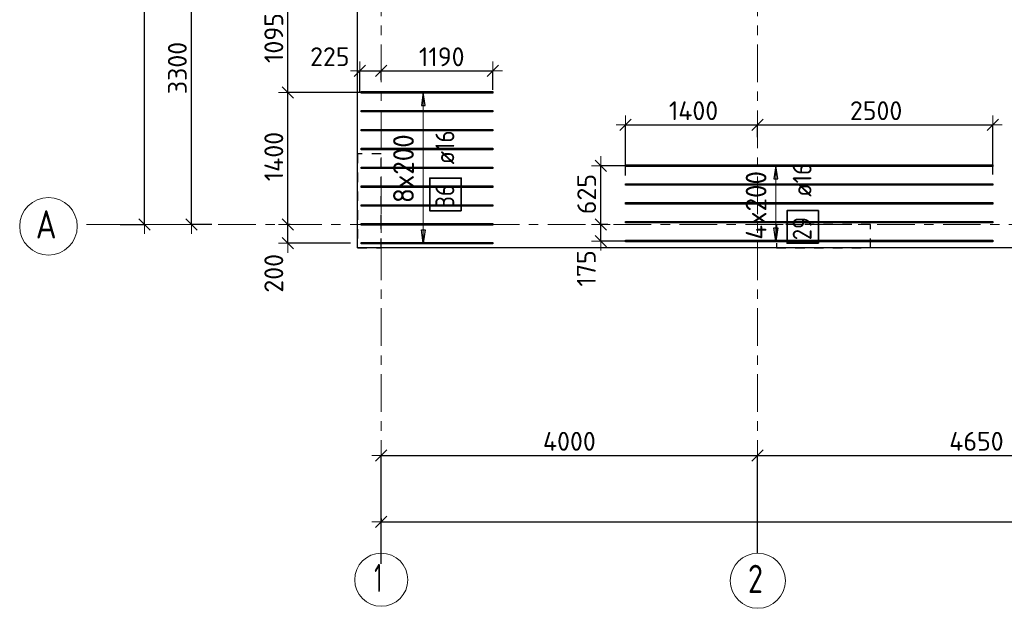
# Model space of a CAD drawing. Header units: metres. Extents: x -38 to 97, y -15 to 21.
# Tile 2 of 89: x -3 to 7, y -4 to 2. Entities that reach past the tile are written whole.
import ezdxf

# ---------------------------------------------------------------- set-up
doc = ezdxf.new("R2010")
doc.units = ezdxf.units.M
doc.header["$PDMODE"] = 65
for name, pattern in [('______11', [0.5, 0.4, -0.05, 0, -0.05]), ('______2', [0.0405, 0.03, -0.0105]), ('______5', [1.1, 0.8, -0.1, 0.1, -0.1])]:
    doc.linetypes.add(name, pattern=pattern)
for name, color, linetype, lineweight in [('XR$2$Осевая линия (1)', 7, '______5', 13), ('XR$2$Размерная линия (1)', 7, 'Continuous', 13), ('XR$4$Перекрытие (1)', 7, 'Continuous', 35), ('XR$4$Размерная линия (1)', 7, 'Continuous', 13)]:
    doc.layers.add(name, color=color, linetype=linetype, lineweight=lineweight)
doc.layers.add('XR$4$Арм.стержн.Доп. Арм верхн.зоны Х', color=7, linetype='Continuous', lineweight=35, true_color=0x8c8cff)
doc.layers.add('XR$5$Стена_ бетон несущ.', color=7, linetype='Continuous', lineweight=70, true_color=0xb4b496)
doc.styles.add('ISOCPEUR', font='txt')
doc.dimstyles.new('DIMSTYLE_2', dxfattribs={"dimtxt": 0.2, "dimasz": 0.2, "dimexe": 0, "dimexo": 0, "dimgap": 0.1, "dimtad": 2, "dimdec": 0, "dimlfac": 1000, "dimrnd": 5, "dimzin": 12, "dimdsep": 46, "dimtxsty": 'ISOCPEUR', "dimblk1": 'ALL_ML_STRICH', "dimblk2": 'ALL_ML_STRICH', "dimsah": 1, "dimcen": 0, "dimclrd": 7, "dimclre": 256, "dimclrt": 7, "dimadec": 0, "dimazin": 0, "dimtfac": 1, "dimtdec": 0, "dimtix": 1, "dimtmove": 2, "dimatfit": 3, "dimfxl": 0, "dimtzin": 0, "dimlwd": 0, "dimlwe": -3, "dimarcsym": 0})
doc.dimstyles.new('DIMSTYLE_3', dxfattribs={"dimtxt": 0.2, "dimasz": 0.2, "dimexe": 0, "dimexo": 0, "dimgap": 0.1, "dimtad": 2, "dimdec": 0, "dimlfac": 1000, "dimrnd": 5, "dimzin": 12, "dimdsep": 46, "dimtxsty": 'ISOCPEUR', "dimblk1": 'ALL_ML_STRICH', "dimblk2": 'ALL_ML_STRICH', "dimsah": 1, "dimcen": 0, "dimclrd": 7, "dimclre": 256, "dimclrt": 7, "dimadec": 0, "dimazin": 0, "dimtfac": 1, "dimtdec": 0, "dimtix": 1, "dimtmove": 2, "dimatfit": 3, "dimfxl": 0, "dimtzin": 0, "dimlwd": 0, "dimlwe": -3, "dimarcsym": 0})
doc.dimstyles.new('DIMSTYLE_33', dxfattribs={"dimtxt": 0.2, "dimasz": 0.2, "dimexe": 0, "dimexo": 0, "dimgap": 0.1, "dimtad": 2, "dimdec": 0, "dimlfac": 1000, "dimrnd": 5, "dimzin": 12, "dimdsep": 46, "dimtxsty": 'ISOCPEUR', "dimblk1": 'ALL_ML_STRICH', "dimblk2": 'ALL_ML_STRICH', "dimsah": 1, "dimcen": 0, "dimclrd": 7, "dimclre": 256, "dimclrt": 7, "dimadec": 0, "dimazin": 0, "dimtfac": 1, "dimtdec": 0, "dimtix": 1, "dimtmove": 2, "dimatfit": 3, "dimfxl": 0, "dimtvp": 1.2, "dimtzin": 0, "dimlwd": 0, "dimlwe": -3, "dimarcsym": 0})

# ---------------------------------------------------------------- blocks, each defined once
blk = doc.blocks.new('ALL_ML_STRICH')
at = {"color": 0, "linetype": 'ByBlock', "lineweight": -2}
for p, q in [((-1, 0), (0.5, 0)), ((-0.3, -0.3), (0.3, 0.3)), ((0, -0.5), (0, 0.5))]:
    blk.add_line(p, q, dxfattribs=at)
blk = doc.blocks.new('*D5')
at = {"layer": 'DEFPOINTS', "color": 7, "linetype": 'Continuous', "lineweight": 13, "transparency": 33554687}
for p in [(-1.699, 16.4), (-2.294, 0), (-2.015, 0)]:
    blk.add_point(p, dxfattribs=at)
at = {"layer": 'XR$2$Размерная линия (1)', "color": 9, "linetype": 'Continuous', "lineweight": -2, "true_color": 0xc7c7c7, "transparency": 33554687}
for p, q in [((-1.719, 16.4), (-2.015, 16.4)), ((-2.274, 0), (-2.015, 0))]:
    blk.add_line(p, q, dxfattribs=at)
at = {"layer": 'XR$2$Размерная линия (1)', "color": 7, "linetype": 'Continuous', "lineweight": -2, "transparency": 33554687}
blk.add_line((-2.015, 0), (-2.015, 16.4), dxfattribs=at)
at = {"layer": 'XR$2$Размерная линия (1)', "color": 7, "linetype": 'Continuous', "lineweight": 13, "transparency": 33554687, "xscale": 0.2, "yscale": 0.2, "zscale": 0.2}
for p, rotation in [((-2.015, 16.4), 90), ((-2.015, 0), 270)]:
    blk.add_blockref('ALL_ML_STRICH', p, dxfattribs=dict(at, rotation=rotation))
at = {"layer": 'XR$2$Размерная линия (1)', "color": 7, "linetype": 'Continuous', "lineweight": 13, "transparency": 33554687, "insert": (-2.165, 8.22), "char_height": 0.2, "width": 1, "attachment_point": 5, "rotation": 90, "style": 'ISOCPEUR'}
blk.add_mtext('\\A1;{16400}', dxfattribs=at)
blk = doc.blocks.new('*D6')
at = {"layer": 'DEFPOINTS', "color": 7, "linetype": 'Continuous', "lineweight": 13, "transparency": 33554687}
for p in [(-1.064, 3.3), (-1.515, 0), (-1.28, 0)]:
    blk.add_point(p, dxfattribs=at)
at = {"layer": 'XR$2$Размерная линия (1)', "color": 9, "linetype": 'Continuous', "lineweight": -2, "true_color": 0xc7c7c7, "transparency": 33554687}
for p, q in [((-1.084, 3.3), (-1.515, 3.3)), ((-1.3, 0), (-1.515, 0))]:
    blk.add_line(p, q, dxfattribs=at)
at = {"layer": 'XR$2$Размерная линия (1)', "color": 7, "linetype": 'Continuous', "lineweight": -2, "transparency": 33554687}
blk.add_line((-1.515, 0), (-1.515, 3.3), dxfattribs=at)
at = {"layer": 'XR$2$Размерная линия (1)', "color": 7, "linetype": 'Continuous', "lineweight": 13, "transparency": 33554687, "xscale": 0.2, "yscale": 0.2, "zscale": 0.2}
for p, rotation in [((-1.515, 3.3), 90), ((-1.515, 0), 270)]:
    blk.add_blockref('ALL_ML_STRICH', p, dxfattribs=dict(at, rotation=rotation))
at = {"layer": 'XR$2$Размерная линия (1)', "color": 7, "linetype": 'Continuous', "lineweight": 13, "transparency": 33554687, "insert": (-1.665, 1.66), "char_height": 0.2, "width": 0.8, "attachment_point": 5, "rotation": 90, "style": 'ISOCPEUR'}
blk.add_mtext('\\A1;{3300}', dxfattribs=at)
blk = doc.blocks.new('*D12')
at = {"layer": 'DEFPOINTS', "color": 7, "linetype": 'Continuous', "lineweight": 13, "transparency": 33554687}
for p in [(0.5, -3.103), (0.5, -3.156), (61.6, -3.14)]:
    blk.add_point(p, dxfattribs=at)
at = {"layer": 'XR$2$Размерная линия (1)', "color": 9, "linetype": 'Continuous', "lineweight": -2, "true_color": 0xc7c7c7, "transparency": 33554687}
for p, q in [((0.5, -3.123), (0.5, -3.156)), ((61.6, -3.156), (61.6, -3.156))]:
    blk.add_line(p, q, dxfattribs=at)
at = {"layer": 'XR$2$Размерная линия (1)', "color": 7, "linetype": 'Continuous', "lineweight": -2, "transparency": 33554687}
blk.add_line((0.5, -3.156), (61.6, -3.156), dxfattribs=at)
at = {"layer": 'XR$2$Размерная линия (1)', "color": 7, "linetype": 'Continuous', "lineweight": 13, "transparency": 33554687, "xscale": 0.2, "yscale": 0.2, "zscale": 0.2, "rotation": 180}
blk.add_blockref('ALL_ML_STRICH', (0.5, -3.156), dxfattribs=at)
at = {"layer": 'XR$2$Размерная линия (1)', "color": 7, "linetype": 'Continuous', "lineweight": 13, "transparency": 33554687, "xscale": 0.2, "yscale": 0.2, "zscale": 0.2}
blk.add_blockref('ALL_ML_STRICH', (61.6, -3.156), dxfattribs=at)
at = {"layer": 'XR$2$Размерная линия (1)', "color": 7, "linetype": 'Continuous', "lineweight": 13, "transparency": 33554687, "insert": (31.1, -3.006), "char_height": 0.2, "width": 1, "attachment_point": 5, "style": 'ISOCPEUR'}
blk.add_mtext('\\A1;{61100}', dxfattribs=at)
blk = doc.blocks.new('*D13')
at = {"layer": 'DEFPOINTS', "color": 7, "linetype": 'Continuous', "lineweight": 13, "transparency": 33554687}
for p in [(0.5, -2.452), (4.5, -3.513), (0.5, -3.622)]:
    blk.add_point(p, dxfattribs=at)
at = {"layer": 'XR$2$Размерная линия (1)', "color": 9, "linetype": 'Continuous', "lineweight": -2, "true_color": 0xc7c7c7, "transparency": 33554687}
for p, q in [((0.5, -3.602), (0.5, -2.452)), ((4.5, -3.493), (4.5, -2.452))]:
    blk.add_line(p, q, dxfattribs=at)
at = {"layer": 'XR$2$Размерная линия (1)', "color": 7, "linetype": 'Continuous', "lineweight": -2, "transparency": 33554687}
blk.add_line((0.5, -2.452), (4.5, -2.452), dxfattribs=at)
at = {"layer": 'XR$2$Размерная линия (1)', "color": 7, "linetype": 'Continuous', "lineweight": 13, "transparency": 33554687, "xscale": 0.2, "yscale": 0.2, "zscale": 0.2, "rotation": 180}
blk.add_blockref('ALL_ML_STRICH', (0.5, -2.452), dxfattribs=at)
at = {"layer": 'XR$2$Размерная линия (1)', "color": 7, "linetype": 'Continuous', "lineweight": 13, "transparency": 33554687, "xscale": 0.2, "yscale": 0.2, "zscale": 0.2}
blk.add_blockref('ALL_ML_STRICH', (4.5, -2.452), dxfattribs=at)
at = {"layer": 'XR$2$Размерная линия (1)', "color": 7, "linetype": 'Continuous', "lineweight": 13, "transparency": 33554687, "insert": (2.5, -2.302), "char_height": 0.2, "width": 0.8, "attachment_point": 5, "style": 'ISOCPEUR'}
blk.add_mtext('\\A1;{4000}', dxfattribs=at)
blk = doc.blocks.new('*D14')
at = {"layer": 'DEFPOINTS', "color": 7, "linetype": 'Continuous', "lineweight": 13, "transparency": 33554687}
for p in [(4.5, -2.452), (4.5, -3.513), (9.15, -3.513)]:
    blk.add_point(p, dxfattribs=at)
at = {"layer": 'XR$2$Размерная линия (1)', "color": 9, "linetype": 'Continuous', "lineweight": -2, "true_color": 0xc7c7c7, "transparency": 33554687}
for p, q in [((4.5, -3.493), (4.5, -2.452)), ((9.15, -3.493), (9.15, -2.452))]:
    blk.add_line(p, q, dxfattribs=at)
at = {"layer": 'XR$2$Размерная линия (1)', "color": 7, "linetype": 'Continuous', "lineweight": -2, "transparency": 33554687}
blk.add_line((4.5, -2.452), (9.15, -2.452), dxfattribs=at)
at = {"layer": 'XR$2$Размерная линия (1)', "color": 7, "linetype": 'Continuous', "lineweight": 13, "transparency": 33554687, "xscale": 0.2, "yscale": 0.2, "zscale": 0.2, "rotation": 180}
blk.add_blockref('ALL_ML_STRICH', (4.5, -2.452), dxfattribs=at)
at = {"layer": 'XR$2$Размерная линия (1)', "color": 7, "linetype": 'Continuous', "lineweight": 13, "transparency": 33554687, "xscale": 0.2, "yscale": 0.2, "zscale": 0.2}
blk.add_blockref('ALL_ML_STRICH', (9.15, -2.452), dxfattribs=at)
at = {"layer": 'XR$2$Размерная линия (1)', "color": 7, "linetype": 'Continuous', "lineweight": 13, "transparency": 33554687, "insert": (6.825, -2.302), "char_height": 0.2, "width": 0.8, "attachment_point": 5, "style": 'ISOCPEUR'}
blk.add_mtext('\\A1;{4650}', dxfattribs=at)
blk = doc.blocks.new('*D297')
at = {"layer": 'DEFPOINTS', "color": 7, "linetype": 'Continuous', "lineweight": 13, "transparency": 33554687}
for p in [(3.098, 1.057), (4.5, 0.905), (3.098, 0.5)]:
    blk.add_point(p, dxfattribs=at)
at = {"layer": 'XR$4$Размерная линия (1)', "color": 9, "linetype": 'Continuous', "lineweight": -2, "true_color": 0xc7c7c7, "transparency": 33554687}
for p, q in [((3.098, 0.52), (3.098, 1.057)), ((4.5, 0.925), (4.5, 1.057))]:
    blk.add_line(p, q, dxfattribs=at)
at = {"layer": 'XR$4$Размерная линия (1)', "color": 7, "linetype": 'Continuous', "lineweight": -2, "transparency": 33554687}
blk.add_line((3.098, 1.057), (4.5, 1.057), dxfattribs=at)
at = {"layer": 'XR$4$Размерная линия (1)', "color": 7, "linetype": 'Continuous', "lineweight": 13, "transparency": 33554687, "xscale": 0.2, "yscale": 0.2, "zscale": 0.2, "rotation": 180}
blk.add_blockref('ALL_ML_STRICH', (3.098, 1.057), dxfattribs=at)
at = {"layer": 'XR$4$Размерная линия (1)', "color": 7, "linetype": 'Continuous', "lineweight": 13, "transparency": 33554687, "xscale": 0.2, "yscale": 0.2, "zscale": 0.2}
blk.add_blockref('ALL_ML_STRICH', (4.5, 1.057), dxfattribs=at)
at = {"layer": 'XR$4$Размерная линия (1)', "color": 7, "linetype": 'Continuous', "lineweight": 13, "transparency": 33554687, "insert": (3.819, 1.207), "char_height": 0.2, "width": 0.8, "attachment_point": 5, "style": 'ISOCPEUR'}
blk.add_mtext('\\A1;{1400}', dxfattribs=at)
blk = doc.blocks.new('*D298')
at = {"layer": 'DEFPOINTS', "color": 7, "linetype": 'Continuous', "lineweight": 13, "transparency": 33554687}
for p in [(4.5, 1.057), (4.5, 0.905), (6.998, 0.51)]:
    blk.add_point(p, dxfattribs=at)
at = {"layer": 'XR$4$Размерная линия (1)', "color": 9, "linetype": 'Continuous', "lineweight": -2, "true_color": 0xc7c7c7, "transparency": 33554687}
for p, q in [((4.5, 0.925), (4.5, 1.057)), ((6.998, 0.53), (6.998, 1.057))]:
    blk.add_line(p, q, dxfattribs=at)
at = {"layer": 'XR$4$Размерная линия (1)', "color": 7, "linetype": 'Continuous', "lineweight": -2, "transparency": 33554687}
blk.add_line((4.5, 1.057), (6.998, 1.057), dxfattribs=at)
at = {"layer": 'XR$4$Размерная линия (1)', "color": 7, "linetype": 'Continuous', "lineweight": 13, "transparency": 33554687, "xscale": 0.2, "yscale": 0.2, "zscale": 0.2, "rotation": 180}
blk.add_blockref('ALL_ML_STRICH', (4.5, 1.057), dxfattribs=at)
at = {"layer": 'XR$4$Размерная линия (1)', "color": 7, "linetype": 'Continuous', "lineweight": 13, "transparency": 33554687, "xscale": 0.2, "yscale": 0.2, "zscale": 0.2}
blk.add_blockref('ALL_ML_STRICH', (6.998, 1.057), dxfattribs=at)
at = {"layer": 'XR$4$Размерная линия (1)', "color": 7, "linetype": 'Continuous', "lineweight": 13, "transparency": 33554687, "insert": (5.759, 1.207), "char_height": 0.2, "width": 0.8, "attachment_point": 5, "style": 'ISOCPEUR'}
blk.add_mtext('\\A1;{2500}', dxfattribs=at)
blk = doc.blocks.new('*D304')
at = {"layer": 'DEFPOINTS', "color": 7, "linetype": 'Continuous', "lineweight": 13, "transparency": 33554687}
for p in [(2.928, 0), (2.834, -0.177), (3.161, -0.177)]:
    blk.add_point(p, dxfattribs=at)
at = {"layer": 'XR$4$Размерная линия (1)', "color": 9, "linetype": 'Continuous', "lineweight": -2, "true_color": 0xc7c7c7, "transparency": 33554687}
for p, q in [((2.908, 0), (2.834, 0)), ((3.141, -0.177), (2.834, -0.177))]:
    blk.add_line(p, q, dxfattribs=at)
at = {"layer": 'XR$4$Размерная линия (1)', "color": 7, "linetype": 'Continuous', "lineweight": -2, "transparency": 33554687}
blk.add_line((2.834, -0.177), (2.834, 0), dxfattribs=at)
at = {"layer": 'XR$4$Размерная линия (1)', "color": 7, "linetype": 'Continuous', "lineweight": 13, "transparency": 33554687, "xscale": 0.2, "yscale": 0.2, "zscale": 0.2}
for p, rotation in [((2.834, 0), 90), ((2.834, -0.177), 270)]:
    blk.add_blockref('ALL_ML_STRICH', p, dxfattribs=dict(at, rotation=rotation))
at = {"layer": 'XR$4$Размерная линия (1)', "color": 7, "linetype": 'Continuous', "lineweight": 13, "transparency": 33554687, "insert": (2.68, -0.467), "char_height": 0.2, "width": 0.6, "attachment_point": 5, "rotation": 90, "style": 'ISOCPEUR'}
blk.add_mtext('\\A1;{175}', dxfattribs=at)
blk = doc.blocks.new('*D305')
at = {"layer": 'DEFPOINTS', "color": 7, "linetype": 'Continuous', "lineweight": 13, "transparency": 33554687}
for p in [(3.203, 0.623), (2.834, 0), (2.928, 0)]:
    blk.add_point(p, dxfattribs=at)
at = {"layer": 'XR$4$Размерная линия (1)', "color": 9, "linetype": 'Continuous', "lineweight": -2, "true_color": 0xc7c7c7, "transparency": 33554687}
for p, q in [((3.183, 0.623), (2.834, 0.623)), ((2.908, 0), (2.834, 0))]:
    blk.add_line(p, q, dxfattribs=at)
at = {"layer": 'XR$4$Размерная линия (1)', "color": 7, "linetype": 'Continuous', "lineweight": -2, "transparency": 33554687}
blk.add_line((2.834, 0), (2.834, 0.623), dxfattribs=at)
at = {"layer": 'XR$4$Размерная линия (1)', "color": 7, "linetype": 'Continuous', "lineweight": 13, "transparency": 33554687, "xscale": 0.2, "yscale": 0.2, "zscale": 0.2}
for p, rotation in [((2.834, 0.623), 90), ((2.834, 0), 270)]:
    blk.add_blockref('ALL_ML_STRICH', p, dxfattribs=dict(at, rotation=rotation))
at = {"layer": 'XR$4$Размерная линия (1)', "color": 7, "linetype": 'Continuous', "lineweight": 13, "transparency": 33554687, "insert": (2.684, 0.322), "char_height": 0.2, "width": 0.6, "attachment_point": 5, "rotation": 90, "style": 'ISOCPEUR'}
blk.add_mtext('\\A1;{625}', dxfattribs=at)
blk = doc.blocks.new('*D566')
at = {"layer": 'DEFPOINTS', "color": 7, "linetype": 'Continuous', "lineweight": 13, "transparency": 33554687}
for p in [(-0.447, 0), (-0.49, -0.2), (0.193, -0.2)]:
    blk.add_point(p, dxfattribs=at)
at = {"layer": 'XR$4$Размерная линия (1)', "color": 9, "linetype": 'Continuous', "lineweight": -2, "true_color": 0xc7c7c7, "transparency": 33554687}
for p, q in [((-0.467, 0), (-0.49, 0)), ((0.173, -0.2), (-0.49, -0.2))]:
    blk.add_line(p, q, dxfattribs=at)
at = {"layer": 'XR$4$Размерная линия (1)', "color": 7, "linetype": 'Continuous', "lineweight": -2, "transparency": 33554687}
blk.add_line((-0.49, -0.2), (-0.49, 0), dxfattribs=at)
at = {"layer": 'XR$4$Размерная линия (1)', "color": 7, "linetype": 'Continuous', "lineweight": 13, "transparency": 33554687, "xscale": 0.2, "yscale": 0.2, "zscale": 0.2}
for p, rotation in [((-0.49, 0), 90), ((-0.49, -0.2), 270)]:
    blk.add_blockref('ALL_ML_STRICH', p, dxfattribs=dict(at, rotation=rotation))
at = {"layer": 'XR$4$Размерная линия (1)', "color": 7, "linetype": 'Continuous', "lineweight": 13, "transparency": 33554687, "insert": (-0.64, -0.519), "char_height": 0.2, "width": 0.6, "attachment_point": 5, "rotation": 90, "style": 'ISOCPEUR'}
blk.add_mtext('\\A1;{200}', dxfattribs=at)
blk = doc.blocks.new('*D567')
at = {"layer": 'DEFPOINTS', "color": 7, "linetype": 'Continuous', "lineweight": 13, "transparency": 33554687}
for p in [(0.41, 1.4), (-0.49, 0), (-0.447, 0)]:
    blk.add_point(p, dxfattribs=at)
at = {"layer": 'XR$4$Размерная линия (1)', "color": 9, "linetype": 'Continuous', "lineweight": -2, "true_color": 0xc7c7c7, "transparency": 33554687}
for p, q in [((0.39, 1.4), (-0.49, 1.4)), ((-0.467, 0), (-0.49, 0))]:
    blk.add_line(p, q, dxfattribs=at)
at = {"layer": 'XR$4$Размерная линия (1)', "color": 7, "linetype": 'Continuous', "lineweight": -2, "transparency": 33554687}
blk.add_line((-0.49, 0), (-0.49, 1.4), dxfattribs=at)
at = {"layer": 'XR$4$Размерная линия (1)', "color": 7, "linetype": 'Continuous', "lineweight": 13, "transparency": 33554687, "xscale": 0.2, "yscale": 0.2, "zscale": 0.2}
for p, rotation in [((-0.49, 1.4), 90), ((-0.49, 0), 270)]:
    blk.add_blockref('ALL_ML_STRICH', p, dxfattribs=dict(at, rotation=rotation))
at = {"layer": 'XR$4$Размерная линия (1)', "color": 7, "linetype": 'Continuous', "lineweight": 13, "transparency": 33554687, "insert": (-0.64, 0.72), "char_height": 0.2, "width": 0.8, "attachment_point": 5, "rotation": 90, "style": 'ISOCPEUR'}
blk.add_mtext('\\A1;{1400}', dxfattribs=at)
blk = doc.blocks.new('*D568')
at = {"layer": 'DEFPOINTS', "color": 7, "linetype": 'Continuous', "lineweight": 13, "transparency": 33554687}
for p in [(0.364, 2.496), (-0.49, 1.4), (0.41, 1.4)]:
    blk.add_point(p, dxfattribs=at)
at = {"layer": 'XR$4$Размерная линия (1)', "color": 9, "linetype": 'Continuous', "lineweight": -2, "true_color": 0xc7c7c7, "transparency": 33554687}
for p, q in [((0.344, 2.496), (-0.49, 2.496)), ((0.39, 1.4), (-0.49, 1.4))]:
    blk.add_line(p, q, dxfattribs=at)
at = {"layer": 'XR$4$Размерная линия (1)', "color": 7, "linetype": 'Continuous', "lineweight": -2, "transparency": 33554687}
blk.add_line((-0.49, 1.4), (-0.49, 2.496), dxfattribs=at)
at = {"layer": 'XR$4$Размерная линия (1)', "color": 7, "linetype": 'Continuous', "lineweight": 13, "transparency": 33554687, "xscale": 0.2, "yscale": 0.2, "zscale": 0.2}
for p, rotation in [((-0.49, 2.496), 90), ((-0.49, 1.4), 270)]:
    blk.add_blockref('ALL_ML_STRICH', p, dxfattribs=dict(at, rotation=rotation))
at = {"layer": 'XR$4$Размерная линия (1)', "color": 7, "linetype": 'Continuous', "lineweight": 13, "transparency": 33554687, "insert": (-0.64, 1.978), "char_height": 0.2, "width": 0.8, "attachment_point": 5, "rotation": 90, "style": 'ISOCPEUR'}
blk.add_mtext('\\A1;{1095}', dxfattribs=at)
blk = doc.blocks.new('*D602')
at = {"layer": 'DEFPOINTS', "color": 7, "linetype": 'Continuous', "lineweight": 13, "transparency": 33554687}
for p in [(0.275, 1.629), (0.5, 1.51), (0.275, 1.387)]:
    blk.add_point(p, dxfattribs=at)
at = {"layer": 'XR$4$Размерная линия (1)', "color": 9, "linetype": 'Continuous', "lineweight": -2, "true_color": 0xc7c7c7, "transparency": 33554687}
for p, q in [((0.275, 1.407), (0.275, 1.629)), ((0.5, 1.53), (0.5, 1.629))]:
    blk.add_line(p, q, dxfattribs=at)
at = {"layer": 'XR$4$Размерная линия (1)', "color": 7, "linetype": 'Continuous', "lineweight": -2, "transparency": 33554687}
blk.add_line((0.275, 1.629), (0.5, 1.629), dxfattribs=at)
at = {"layer": 'XR$4$Размерная линия (1)', "color": 7, "linetype": 'Continuous', "lineweight": 13, "transparency": 33554687, "xscale": 0.2, "yscale": 0.2, "zscale": 0.2, "rotation": 180}
blk.add_blockref('ALL_ML_STRICH', (0.275, 1.629), dxfattribs=at)
at = {"layer": 'XR$4$Размерная линия (1)', "color": 7, "linetype": 'Continuous', "lineweight": 13, "transparency": 33554687, "xscale": 0.2, "yscale": 0.2, "zscale": 0.2}
blk.add_blockref('ALL_ML_STRICH', (0.5, 1.629), dxfattribs=at)
at = {"layer": 'XR$4$Размерная линия (1)', "color": 7, "linetype": 'Continuous', "lineweight": 13, "transparency": 33554687, "insert": (-0.045, 1.78), "char_height": 0.2, "width": 0.6, "attachment_point": 5, "style": 'ISOCPEUR'}
blk.add_mtext('\\A1;{225}', dxfattribs=at)
blk = doc.blocks.new('*D603')
at = {"layer": 'DEFPOINTS', "color": 7, "linetype": 'Continuous', "lineweight": 13, "transparency": 33554687}
for p in [(0.5, 1.629), (0.5, 1.51), (1.688, 1.409)]:
    blk.add_point(p, dxfattribs=at)
at = {"layer": 'XR$4$Размерная линия (1)', "color": 9, "linetype": 'Continuous', "lineweight": -2, "true_color": 0xc7c7c7, "transparency": 33554687}
for p, q in [((0.5, 1.53), (0.5, 1.629)), ((1.688, 1.429), (1.688, 1.629))]:
    blk.add_line(p, q, dxfattribs=at)
at = {"layer": 'XR$4$Размерная линия (1)', "color": 7, "linetype": 'Continuous', "lineweight": -2, "transparency": 33554687}
blk.add_line((0.5, 1.629), (1.688, 1.629), dxfattribs=at)
at = {"layer": 'XR$4$Размерная линия (1)', "color": 7, "linetype": 'Continuous', "lineweight": 13, "transparency": 33554687, "xscale": 0.2, "yscale": 0.2, "zscale": 0.2, "rotation": 180}
blk.add_blockref('ALL_ML_STRICH', (0.5, 1.629), dxfattribs=at)
at = {"layer": 'XR$4$Размерная линия (1)', "color": 7, "linetype": 'Continuous', "lineweight": 13, "transparency": 33554687, "xscale": 0.2, "yscale": 0.2, "zscale": 0.2}
blk.add_blockref('ALL_ML_STRICH', (1.688, 1.629), dxfattribs=at)
at = {"layer": 'XR$4$Размерная линия (1)', "color": 7, "linetype": 'Continuous', "lineweight": 13, "transparency": 33554687, "insert": (1.144, 1.779), "char_height": 0.2, "width": 0.8, "attachment_point": 5, "style": 'ISOCPEUR'}
blk.add_mtext('\\A1;{1190}', dxfattribs=at)

msp = doc.modelspace()

# ---------------------------------------------------------------- linework, layer by layer
at = {"layer": 'XR$2$Осевая линия (1)', "color": 253, "linetype": '______11', "lineweight": 13, "true_color": 0xa0a0a0, "transparency": 33554687}
for p, q in [((0.5, -3.39), (0.5, 19.78)), ((4.5, -3.39), (4.5, 19.78)), ((-2.63, 0), (62.6, 0))]:
    msp.add_line(p, q, dxfattribs=at)
at = {"layer": 'XR$2$Осевая линия (1)', "color": 7, "linetype": 'Continuous', "lineweight": 13, "transparency": 33554687}
for centre, radius in [((-3.0342, -0.0195), 0.3058), ((0.5019, -3.7714), 0.2819), ((4.5024, -3.7819), 0.2924)]:
    msp.add_circle(centre, radius, dxfattribs=at)
at = {"layer": 'XR$4$Арм.стержн.Доп. Арм верхн.зоны Х', "color": 253, "linetype": 'Continuous', "lineweight": -3, "true_color": 0xa0a0a0, "transparency": 33554687}
for p, q in [((0.9478, 1.4012), (0.8478, 1.4012)), ((0.9478, 1.4012), (1.0478, 1.4012)), ((4.6941, 0.6232), (4.5941, 0.6232)), ((4.6941, 0.6232), (4.7941, 0.6232)), ((0.9478, -0.1988), (0.8478, -0.1988)), ((0.9478, -0.1988), (1.0478, -0.1988)), ((4.6941, -0.1768), (4.5941, -0.1768)), ((4.6941, -0.1768), (4.7941, -0.1768))]:
    msp.add_line(p, q, dxfattribs=at)
at = {"layer": 'XR$4$Арм.стержн.Доп. Арм верхн.зоны Х', "color": 7, "linetype": 'Continuous', "lineweight": 25, "transparency": 33554687}
for p, q in [((0.9478, 1.4012), (0.9278, 1.2612)), ((0.9678, 1.2612), (0.9478, 1.4012)), ((0.9278, 1.2612), (0.9678, 1.2612)), ((4.6941, 0.6232), (4.6741, 0.4832)), ((4.7141, 0.4832), (4.6941, 0.6232)), ((4.6741, 0.4832), (4.7141, 0.4832)), ((0.9478, -0.1988), (0.9278, -0.0588)), ((0.9278, -0.0588), (0.9678, -0.0588)), ((0.9678, -0.0588), (0.9478, -0.1988)), ((4.6941, -0.1768), (4.6741, -0.0368)), ((4.6741, -0.0368), (4.7141, -0.0368)), ((4.7141, -0.0368), (4.6941, -0.1768))]:
    msp.add_line(p, q, dxfattribs=at)
at = {"layer": 'XR$4$Арм.стержн.Доп. Арм верхн.зоны Х', "color": 7, "linetype": 'Continuous', "lineweight": 13, "transparency": 33554687}
for p, q in [((0.9478, 1.4012), (0.9478, 1.4012)), ((0.9478, -0.1988), (0.9478, 1.4012)), ((4.6941, 0.6232), (4.6941, 0.6232)), ((4.6941, -0.1768), (4.6941, 0.6232)), ((0.9478, -0.1988), (0.9478, -0.1988)), ((4.6941, -0.1768), (4.6941, -0.1768))]:
    msp.add_line(p, q, dxfattribs=at)
at = {"layer": 'XR$4$Арм.стержн.Доп. Арм верхн.зоны Х', "color": 7, "linetype": 'Continuous', "lineweight": 25, "transparency": 33554687}
for points in [[(0.2882, 1.4092), (1.6882, 1.4092), (1.6882, 1.3932), (0.2882, 1.3932), (0.2882, 1.4092)], [(0.2882, 1.2092), (1.6882, 1.2092), (1.6882, 1.1932), (0.2882, 1.1932), (0.2882, 1.2092)], [(0.2882, 1.0092), (1.6882, 1.0092), (1.6882, 0.9932), (0.2882, 0.9932), (0.2882, 1.0092)], [(0.2882, 0.8092), (1.6882, 0.8092), (1.6882, 0.7932), (0.2882, 0.7932), (0.2882, 0.8092)], [(6.998, 0.6152), (3.098, 0.6152), (3.098, 0.6312), (6.998, 0.6312), (6.998, 0.6152)], [(0.2882, 0.6092), (1.6882, 0.6092), (1.6882, 0.5932), (0.2882, 0.5932), (0.2882, 0.6092)], [(6.998, 0.4152), (3.098, 0.4152), (3.098, 0.4312), (6.998, 0.4312), (6.998, 0.4152)], [(0.2882, 0.4092), (1.6882, 0.4092), (1.6882, 0.3932), (0.2882, 0.3932), (0.2882, 0.4092)], [(0.2882, 0.2092), (1.6882, 0.2092), (1.6882, 0.1932), (0.2882, 0.1932), (0.2882, 0.2092)], [(6.998, 0.2152), (3.098, 0.2152), (3.098, 0.2312), (6.998, 0.2312), (6.998, 0.2152)], [(0.2882, 0.0092), (1.6882, 0.0092), (1.6882, -0.0068), (0.2882, -0.0068), (0.2882, 0.0092)], [(6.998, 0.0152), (3.098, 0.0152), (3.098, 0.0312), (6.998, 0.0312), (6.998, 0.0152)], [(0.2882, -0.1908), (1.6882, -0.1908), (1.6882, -0.2068), (0.2882, -0.2068), (0.2882, -0.1908)], [(6.998, -0.1848), (3.098, -0.1848), (3.098, -0.1688), (6.998, -0.1688), (6.998, -0.1848)]]:
    msp.add_lwpolyline(points, dxfattribs=at)
at = {"layer": 'XR$4$Арм.стержн.Доп. Арм верхн.зоны Х', "color": 7, "linetype": 'Continuous', "lineweight": 35, "transparency": 33554687}
for points in [[(1.3508, 0.1443), (1.3508, 0.491), (1.0175, 0.491), (1.0175, 0.1443), (1.3508, 0.1443)], [(5.1463, -0.2005), (5.1463, 0.1462), (4.813, 0.1462), (4.813, -0.2005), (5.1463, -0.2005)]]:
    msp.add_lwpolyline(points, dxfattribs=at)
at = {"layer": 'XR$4$Перекрытие (1)', "color": 7, "linetype": 'Continuous', "lineweight": 25, "transparency": 33554687}
for p, q in [((0.25, -0.2498), (0.25, 16.6502)), ((8.9, -0.2498), (0.25, -0.2498))]:
    msp.add_line(p, q, dxfattribs=at)
at = {"layer": 'XR$5$Стена_ бетон несущ.', "color": 253, "linetype": '______2', "lineweight": -3, "true_color": 0xa0a0a0, "transparency": 33554687}
for p, q in [((0.5, 0.75), (0.25, 0.75)), ((0.25, 0.75), (0.25, -0.25)), ((0.5, 0), (0.5, 0.75)), ((0.5, -0.25), (0.5, 0)), ((5.7006, 0), (4.7006, 0)), ((4.7006, 0), (4.7006, -0.25)), ((5.7006, -0.25), (5.7006, 0)), ((0.25, -0.25), (0.5, -0.25)), ((4.7006, -0.25), (5.7006, -0.25))]:
    msp.add_line(p, q, dxfattribs=at)

# ---------------------------------------------------------------- texts
at = {"layer": 'XR$2$Осевая линия (1)', "color": 7, "linetype": 'Continuous', "lineweight": 13, "transparency": 33554687, "char_height": 0.3, "attachment_point": 7, "style": 'ISOCPEUR'}
for s, insert, width in [('\\W0.82;А', (-3.1692, -0.15), 0.392646), ('\\W0.56;1', (0.4269, -3.9019), 0.233333), ('\\W0.78;2', (4.3974, -3.9124), 0.326407)]:
    msp.add_mtext(s, dxfattribs=dict(at, insert=insert, width=width))
at = {"layer": 'XR$4$Арм.стержн.Доп. Арм верхн.зоны Х', "color": 7, "linetype": 'Continuous', "lineweight": 13, "transparency": 33554687, "char_height": 0.22, "attachment_point": 7, "rotation": 90, "style": 'ISOCPEUR'}
for s, insert, width in [('\\W0.95;8x200', (0.8478, 0.2272), 0.873359), ('\\W0.95;4x200', (4.5941, -0.1618), 0.895564)]:
    msp.add_mtext(s, dxfattribs=dict(at, insert=insert, width=width))
at = {"layer": 'XR$4$Арм.стержн.Доп. Арм верхн.зоны Х', "color": 7, "linetype": 'Continuous', "lineweight": 25, "transparency": 33554687, "char_height": 0.2, "attachment_point": 7, "rotation": 90, "style": 'ISOCPEUR'}
for s, insert, width in [('\\W0.89; ø16 ', (1.2775, 0.5243), 0.749105), ('\\W0.89; ø16 ', (5.073, 0.1795), 0.749105), ('\\W0.87;36', (1.2775, 0.1777), 0.367208), ('\\W0.87;29', (5.073, -0.1671), 0.367208)]:
    msp.add_mtext(s, dxfattribs=dict(at, insert=insert, width=width))

# ---------------------------------------------------------------- dimensions: what is measured, and where the dimension line sits
at = {"layer": 'XR$2$Размерная линия (1)', "color": 7, "linetype": 'Continuous', "lineweight": 13, "transparency": 33554687}
for base, p1, p2, dimstyle, picture, middle in [((-2.0153, 16.4), (-2.2738, 0), (-1.7186, 16.4), 'DIMSTYLE_2', '*D5', (-2.1653, 8.22)), ((-1.5153, 3.3), (-1.3003, 0), (-1.0835, 3.3), 'DIMSTYLE_3', '*D6', (-1.6653, 1.66))]:
    dim = msp.add_linear_dim(base=base, p1=p1, p2=p2, angle=90, dimstyle=dimstyle, override={"dimpost": '<>', "dimclrd": 7, "dimclre": 9, "dimclrt": 7, "dimlwd": 0, "dimlwe": 65533}, dxfattribs=at)
    dim.commit()
    dim.dimension.update_dxf_attribs({"geometry": picture, "text_midpoint": middle, "dimtype": 160})
for base, p1, p2, picture, middle in [((4.5, -2.452), (0.5, -3.6015), (4.5, -3.4932), '*D13', (2.5, -2.302)), ((9.15, -2.452), (4.5, -3.4932), (9.15, -3.4932), '*D14', (6.825, -2.302)), ((61.6, -3.1563), (0.5, -3.1233), (61.6, -3.1563), '*D12', (31.1, -3.0063))]:
    dim = msp.add_linear_dim(base=base, p1=p1, p2=p2, dimstyle='DIMSTYLE_3', override={"dimpost": '<>', "dimclrd": 7, "dimclre": 9, "dimclrt": 7, "dimlwd": 0, "dimlwe": 65533}, dxfattribs=at)
    dim.commit()
    dim.dimension.update_dxf_attribs({"geometry": picture, "text_midpoint": middle, "dimtype": 160})
at = {"layer": 'XR$4$Размерная линия (1)', "color": 7, "linetype": 'Continuous', "lineweight": 13, "transparency": 33554687}
for base, p1, p2, dimstyle, picture, middle in [((-0.4897, 2.496), (0.3902, 1.4002), (0.3444, 2.496), 'DIMSTYLE_3', '*D568', (-0.6397, 1.9781)), ((-0.4897, 1.4002), (-0.4672, 0), (0.3902, 1.4002), 'DIMSTYLE_3', '*D567', (-0.6397, 0.7201)), ((2.8341, 0.6232), (2.9075, 0), (3.1826, 0.6232), 'DIMSTYLE_3', '*D305', (2.6841, 0.3216)), ((-0.4897, 0), (0.1735, -0.1998), (-0.4672, 0), 'DIMSTYLE_33', '*D566', (-0.6403, -0.5191)), ((2.8341, 0), (3.1411, -0.1768), (2.9075, 0), 'DIMSTYLE_33', '*D304', (2.6805, -0.4671))]:
    dim = msp.add_linear_dim(base=base, p1=p1, p2=p2, angle=90, dimstyle=dimstyle, override={"dimpost": '<>', "dimclrd": 7, "dimclre": 9, "dimclrt": 7, "dimlwd": 0, "dimlwe": 65533}, dxfattribs=at)
    dim.commit()
    dim.dimension.update_dxf_attribs({"geometry": picture, "text_midpoint": middle, "dimtype": 160})
for base, p1, p2, dimstyle, picture, middle in [((0.5, 1.6293), (0.275, 1.4073), (0.5, 1.53), 'DIMSTYLE_33', '*D602', (-0.0454, 1.7799)), ((1.6882, 1.6293), (0.5, 1.53), (1.6882, 1.4292), 'DIMSTYLE_3', '*D603', (1.1441, 1.7793)), ((4.5, 1.0571), (3.098, 0.5195), (4.5, 0.925), 'DIMSTYLE_3', '*D297', (3.819, 1.2071)), ((6.998, 1.0571), (4.5, 0.925), (6.998, 0.5297), 'DIMSTYLE_3', '*D298', (5.759, 1.2071))]:
    dim = msp.add_linear_dim(base=base, p1=p1, p2=p2, dimstyle=dimstyle, override={"dimpost": '<>', "dimclrd": 7, "dimclre": 9, "dimclrt": 7, "dimlwd": 0, "dimlwe": 65533}, dxfattribs=at)
    dim.commit()
    dim.dimension.update_dxf_attribs({"geometry": picture, "text_midpoint": middle, "dimtype": 160})

doc.saveas('drawing.dxf')
